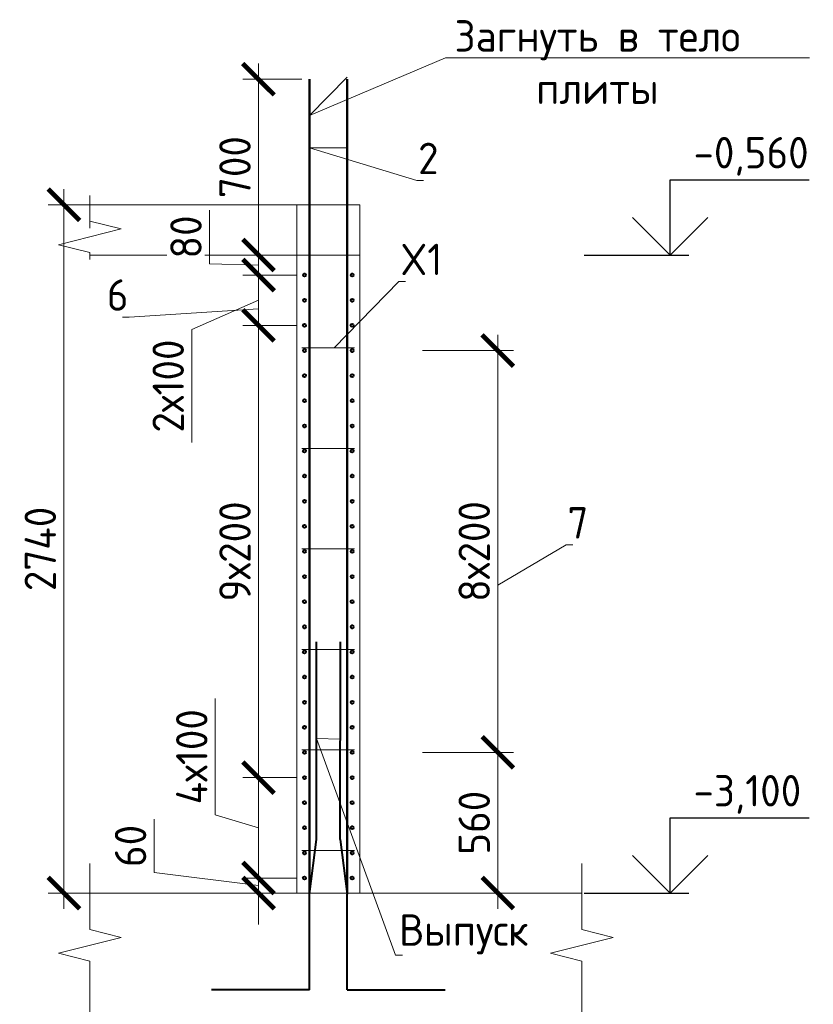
# Model space of a CAD drawing. Header units: millimetres. Extents: x 376598 to 1249954, y -318491 to -22134.
# Tile 197 of 256: x 618506 to 624822, y -59214 to -51375. Entities that reach past the tile are written whole.
import ezdxf
from ezdxf import colors
from ezdxf.entities.mleader import LeaderData, LeaderLine
from ezdxf.math import Vec2, Vec3

# ---------------------------------------------------------------- set-up
doc = ezdxf.new("R2010")
doc.units = ezdxf.units.MM
doc.linetypes.add('01 Штриховая _4 мм_', pattern=[6, 3.5, -2.5])
for name, color, linetype, lineweight in [('AF_Perekritie', 90, 'Continuous', 18), ('AF_Stena', 90, 'Continuous', 18), ('KR_Fundament', 253, 'Continuous', 18), ('Арм_шпильки', 143, 'Continuous', 18), ('Армирование', 3, 'Continuous', 40), ('АрмСтер', 2, 'Continuous', 50), ('подоснова', 151, 'Continuous', 5), ('РАЗМЕРЫ', 1, 'Continuous', 9)]:
    doc.layers.add(name, color=color, linetype=linetype, lineweight=lineweight)
doc.styles.add('GOST-2.304_Type-B', font='GOST_Common.ttf')
doc.dimstyles.new('мой 25', dxfattribs={"dimscale": 100, "dimtxt": 2.5, "dimasz": 2.5, "dimexe": 1.25, "dimexo": 0.625, "dimtad": 1, "dimdec": 0, "dimlfac": 0.5, "dimtxsty": 'GOST-2.304_Type-B', "dimblk": 'ARCHTICK', "dimcen": 2.5, "dimdle": 1.25, "dimaunit": 1, "dimadec": 1, "dimazin": 2, "dimtfac": 1, "dimtdec": 0, "dimtmove": 1, "dimatfit": 3, "dimfxl": 6, "dimfxlon": 1, "dimtfill": 1, "dimlwd": -1, "dimlwe": -1, "dimarcsym": 0})

# ---------------------------------------------------------------- blocks, each defined once
blk = doc.blocks.new('_None')
blk = doc.blocks.new('_ArchTick')
at = {"color": 0, "linetype": 'ByBlock', "const_width": 0.15}
blk.add_lwpolyline([(-0.5, -0.5), (0.5, 0.5)], dxfattribs=at)
blk = doc.blocks.new('*D2147')
at = {"layer": 'DEFPOINTS', "color": 0, "lineweight": 0, "transparency": 16777216}
for p in [(620711.6, -53248.9), (620406.4, -53408.9), (620666, -53408.9)]:
    blk.add_point(p, dxfattribs=at)
at = {"layer": 'РАЗМЕРЫ', "color": 0, "linetype": 'Continuous', "transparency": 16777216}
for p, q in [((620016.5, -53317.6), (620016.5, -52892.6)), ((620406.4, -53123.9), (620406.4, -53533.9)), ((620649.1, -53248.9), (620281.4, -53248.9)), ((620406.4, -53328.9), (620016.5, -53317.6)), ((620603.5, -53408.9), (620281.4, -53408.9))]:
    blk.add_line(p, q, dxfattribs=at)
at = {"layer": 'РАЗМЕРЫ', "color": 0, "transparency": 16777216, "xscale": 250, "yscale": 250, "zscale": 250}
for p, rotation in [((620406.4, -53248.9), 90), ((620406.4, -53408.9), 270)]:
    blk.add_blockref('_ArchTick', p, dxfattribs=dict(at, rotation=rotation))
at = {"layer": 'РАЗМЕРЫ', "color": 0, "lineweight": 0, "transparency": 16777216, "insert": (619829, -53105.1), "char_height": 250, "attachment_point": 5, "rotation": 90, "style": 'GOST-2.304_Type-B', "bg_fill": 3, "box_fill_scale": 1.1, "bg_fill_color": 256, "bg_fill_true_color": 13158600, "bg_fill_transparency": 0}
blk.add_mtext('80', dxfattribs=at)
blk = doc.blocks.new('*D2491')
at = {"layer": 'DEFPOINTS', "color": 0, "lineweight": 0, "transparency": 16777216}
for p in [(620771.6, -57408.9), (620406.4, -58208.9), (620771.6, -58208.9)]:
    blk.add_point(p, dxfattribs=at)
at = {"layer": 'РАЗМЕРЫ', "color": 0, "linetype": 'Continuous', "transparency": 16777216}
for p, q in [((620062.6, -57705.8), (620062.6, -56780.8)), ((620406.4, -57283.9), (620406.4, -58333.9)), ((620709.1, -57408.9), (620281.4, -57408.9)), ((620406.4, -57808.9), (620062.6, -57705.8)), ((620709.1, -58208.9), (620281.4, -58208.9))]:
    blk.add_line(p, q, dxfattribs=at)
at = {"layer": 'РАЗМЕРЫ', "color": 0, "transparency": 16777216, "xscale": 250, "yscale": 250, "zscale": 250}
for p, rotation in [((620406.4, -57408.9), 90), ((620406.4, -58208.9), 270)]:
    blk.add_blockref('_ArchTick', p, dxfattribs=dict(at, rotation=rotation))
at = {"layer": 'РАЗМЕРЫ', "color": 0, "lineweight": 0, "transparency": 16777216, "insert": (619875.1, -57243.3), "char_height": 250, "attachment_point": 5, "rotation": 90, "style": 'GOST-2.304_Type-B', "bg_fill": 3, "box_fill_scale": 1.1, "bg_fill_color": 256, "bg_fill_true_color": 13158600, "bg_fill_transparency": 0}
blk.add_mtext('4х100', dxfattribs=at)
blk = doc.blocks.new('*D2492')
at = {"layer": 'DEFPOINTS', "color": 0, "lineweight": 0, "transparency": 16777216}
for p in [(620771.6, -58208.9), (620406.4, -58328.9), (620711.6, -58328.9)]:
    blk.add_point(p, dxfattribs=at)
at = {"layer": 'РАЗМЕРЫ', "color": 0, "linetype": 'Continuous', "transparency": 16777216}
for p, q in [((619575.4, -58165.8), (619575.4, -57740.8)), ((620406.4, -58208.9), (620406.4, -57958.9)), ((620406.4, -58268.9), (619575.4, -58165.8)), ((620709.1, -58208.9), (620281.4, -58208.9)), ((620406.4, -58208.9), (620406.4, -58328.9)), ((620406.4, -58208.9), (620406.4, -58328.9)), ((620649.1, -58328.9), (620281.4, -58328.9)), ((620406.4, -58328.9), (620406.4, -58578.9))]:
    blk.add_line(p, q, dxfattribs=at)
at = {"layer": 'РАЗМЕРЫ', "color": 0, "transparency": 16777216, "xscale": 250, "yscale": 250, "zscale": 250}
for p, rotation in [((620406.4, -58208.9), 270), ((620406.4, -58328.9), 90)]:
    blk.add_blockref('_ArchTick', p, dxfattribs=dict(at, rotation=rotation))
at = {"layer": 'РАЗМЕРЫ', "color": 0, "lineweight": 0, "transparency": 16777216, "insert": (619387.9, -57953.3), "char_height": 250, "attachment_point": 5, "rotation": 90, "style": 'GOST-2.304_Type-B', "bg_fill": 3, "box_fill_scale": 1.1, "bg_fill_color": 256, "bg_fill_true_color": 13158600, "bg_fill_transparency": 0}
blk.add_mtext('60', dxfattribs=at)
blk = doc.blocks.new('*D2148')
at = {"layer": 'DEFPOINTS', "color": 0, "lineweight": 0, "transparency": 16777216}
for p in [(620406.4, -51848.9), (620812.9, -51848.9), (620599.1, -53248.9)]:
    blk.add_point(p, dxfattribs=at)
at = {"layer": 'РАЗМЕРЫ', "color": 0, "linetype": 'Continuous', "transparency": 16777216}
for p, q in [((620406.4, -53373.9), (620406.4, -51723.9)), ((620750.4, -51848.9), (620281.4, -51848.9)), ((620536.6, -53248.9), (620281.4, -53248.9))]:
    blk.add_line(p, q, dxfattribs=at)
at = {"layer": 'РАЗМЕРЫ', "color": 0, "transparency": 16777216, "xscale": 250, "yscale": 250, "zscale": 250}
for p, rotation in [((620406.4, -51848.9), 90), ((620406.4, -53248.9), 270)]:
    blk.add_blockref('_ArchTick', p, dxfattribs=dict(at, rotation=rotation))
at = {"layer": 'РАЗМЕРЫ', "color": 0, "lineweight": 0, "transparency": 16777216, "insert": (620218.9, -52548.9), "char_height": 250, "attachment_point": 5, "rotation": 90, "style": 'GOST-2.304_Type-B', "bg_fill": 3, "box_fill_scale": 1.1, "bg_fill_color": 256, "bg_fill_true_color": 13158600, "bg_fill_transparency": 0}
blk.add_mtext('700', dxfattribs=at)
blk = doc.blocks.new('*D2149')
at = {"layer": 'DEFPOINTS', "color": 0, "lineweight": 0, "transparency": 16777216}
for p in [(621016.3, -52848.9), (618857.1, -58328.9), (621175.9, -58328.9)]:
    blk.add_point(p, dxfattribs=at)
at = {"layer": 'РАЗМЕРЫ', "color": 0, "linetype": 'Continuous', "transparency": 16777216}
for p, q in [((618857.1, -52723.9), (618857.1, -58453.9)), ((619457.1, -52848.9), (618732.1, -52848.9)), ((619457.1, -58328.9), (618732.1, -58328.9))]:
    blk.add_line(p, q, dxfattribs=at)
at = {"layer": 'РАЗМЕРЫ', "color": 0, "transparency": 16777216, "xscale": 250, "yscale": 250, "zscale": 250}
for p, rotation in [((618857.1, -52848.9), 90), ((618857.1, -58328.9), 270)]:
    blk.add_blockref('_ArchTick', p, dxfattribs=dict(at, rotation=rotation))
at = {"layer": 'РАЗМЕРЫ', "color": 0, "lineweight": 0, "transparency": 16777216, "insert": (618669.6, -55588.9), "char_height": 250, "attachment_point": 5, "rotation": 90, "style": 'GOST-2.304_Type-B', "bg_fill": 3, "box_fill_scale": 1.1, "bg_fill_color": 256, "bg_fill_true_color": 13158600, "bg_fill_transparency": 0}
blk.add_mtext('2740', dxfattribs=at)
blk = doc.blocks.new('*D2493')
at = {"layer": 'DEFPOINTS', "color": 0, "lineweight": 0, "transparency": 16777216}
for p in [(620406.4, -53808.9), (620771.6, -53808.9), (620771.6, -57408.9)]:
    blk.add_point(p, dxfattribs=at)
at = {"layer": 'РАЗМЕРЫ', "color": 0, "linetype": 'Continuous', "transparency": 16777216}
for p, q in [((620406.4, -57533.9), (620406.4, -53683.9)), ((620709.1, -53808.9), (620281.4, -53808.9)), ((620709.1, -57408.9), (620281.4, -57408.9))]:
    blk.add_line(p, q, dxfattribs=at)
at = {"layer": 'РАЗМЕРЫ', "color": 0, "transparency": 16777216, "xscale": 250, "yscale": 250, "zscale": 250}
for p, rotation in [((620406.4, -53808.9), 90), ((620406.4, -57408.9), 270)]:
    blk.add_blockref('_ArchTick', p, dxfattribs=dict(at, rotation=rotation))
at = {"layer": 'РАЗМЕРЫ', "color": 0, "lineweight": 0, "transparency": 16777216, "insert": (620218.9, -55608.9), "char_height": 250, "attachment_point": 5, "rotation": 90, "style": 'GOST-2.304_Type-B', "bg_fill": 3, "box_fill_scale": 1.1, "bg_fill_color": 256, "bg_fill_true_color": 13158600, "bg_fill_transparency": 0}
blk.add_mtext('9х200', dxfattribs=at)
blk = doc.blocks.new('*D2134')
at = {"layer": 'DEFPOINTS', "color": 0, "lineweight": 0, "transparency": 16777216}
for p in [(620771.6, -53408.9), (620406.4, -53808.9), (620669.6, -53808.9)]:
    blk.add_point(p, dxfattribs=at)
at = {"layer": 'РАЗМЕРЫ', "color": 0, "linetype": 'Continuous', "transparency": 16777216}
for p, q in [((620406.4, -53283.9), (620406.4, -53933.9)), ((620709.1, -53408.9), (620281.4, -53408.9)), ((620406.4, -53608.9), (619875.1, -53842.2)), ((619875.1, -53842.2), (619875.1, -54742.2)), ((620607.1, -53808.9), (620281.4, -53808.9))]:
    blk.add_line(p, q, dxfattribs=at)
at = {"layer": 'РАЗМЕРЫ', "color": 0, "transparency": 16777216, "xscale": 250, "yscale": 250, "zscale": 250}
for p, rotation in [((620406.4, -53408.9), 90), ((620406.4, -53808.9), 270)]:
    blk.add_blockref('_ArchTick', p, dxfattribs=dict(at, rotation=rotation))
at = {"layer": 'РАЗМЕРЫ', "color": 0, "lineweight": 0, "transparency": 16777216, "insert": (619687.6, -54292.2), "char_height": 250, "attachment_point": 5, "rotation": 90, "style": 'GOST-2.304_Type-B', "bg_fill": 3, "box_fill_scale": 1.1, "bg_fill_color": 256, "bg_fill_true_color": 13158600, "bg_fill_transparency": 0}
blk.add_mtext('2х100', dxfattribs=at)
blk = doc.blocks.new('*D2494')
at = {"layer": 'DEFPOINTS', "color": 0, "lineweight": 0, "transparency": 16777216}
for p in [(621151.6, -54008.9), (622310.8, -54008.9), (621151.6, -57208.9)]:
    blk.add_point(p, dxfattribs=at)
at = {"layer": 'РАЗМЕРЫ', "color": 0, "linetype": 'Continuous', "transparency": 16777216}
for p, q in [((622310.8, -57333.9), (622310.8, -53883.9)), ((621710.8, -54008.9), (622435.8, -54008.9)), ((621710.8, -57208.9), (622435.8, -57208.9))]:
    blk.add_line(p, q, dxfattribs=at)
at = {"layer": 'РАЗМЕРЫ', "color": 0, "transparency": 16777216, "xscale": 250, "yscale": 250, "zscale": 250}
for p, rotation in [((622310.8, -54008.9), 90), ((622310.8, -57208.9), 270)]:
    blk.add_blockref('_ArchTick', p, dxfattribs=dict(at, rotation=rotation))
at = {"layer": 'РАЗМЕРЫ', "color": 0, "lineweight": 0, "transparency": 16777216, "insert": (622123.3, -55608.9), "char_height": 250, "attachment_point": 5, "rotation": 90, "style": 'GOST-2.304_Type-B', "bg_fill": 3, "box_fill_scale": 1.1, "bg_fill_color": 256, "bg_fill_true_color": 13158600, "bg_fill_transparency": 0}
blk.add_mtext('8х200', dxfattribs=at)
blk = doc.blocks.new('*D2495')
at = {"layer": 'DEFPOINTS', "color": 0, "lineweight": 0, "transparency": 16777216}
for p in [(621151.6, -57208.9), (622057.8, -58328.9), (622310.8, -58328.9)]:
    blk.add_point(p, dxfattribs=at)
at = {"layer": 'РАЗМЕРЫ', "color": 0, "linetype": 'Continuous', "transparency": 16777216}
for p, q in [((622310.8, -57083.9), (622310.8, -58453.9)), ((621710.8, -57208.9), (622435.8, -57208.9)), ((622120.3, -58328.9), (622435.8, -58328.9))]:
    blk.add_line(p, q, dxfattribs=at)
at = {"layer": 'РАЗМЕРЫ', "color": 0, "transparency": 16777216, "xscale": 250, "yscale": 250, "zscale": 250}
for p, rotation in [((622310.8, -57208.9), 90), ((622310.8, -58328.9), 270)]:
    blk.add_blockref('_ArchTick', p, dxfattribs=dict(at, rotation=rotation))
at = {"layer": 'РАЗМЕРЫ', "color": 0, "lineweight": 0, "transparency": 16777216, "insert": (622123.3, -57768.9), "char_height": 250, "attachment_point": 5, "rotation": 90, "style": 'GOST-2.304_Type-B', "bg_fill": 3, "box_fill_scale": 1.1, "bg_fill_color": 256, "bg_fill_true_color": 13158600, "bg_fill_transparency": 0}
blk.add_mtext('560', dxfattribs=at)

msp = doc.modelspace()

# ---------------------------------------------------------------- linework, layer by layer
for points in [[(623682.5, -52648.9), (624787.8, -52648.9)], [(623682.5, -53248.9), (623682.5, -52648.9)], [(623982.5, -52948.9), (623682.5, -53248.9), (623382.5, -52948.9)], [(622997.9, -53248.9), (623832.5, -53248.9)], [(623682.5, -57728.9), (624787.8, -57728.9)], [(623682.5, -58328.9), (623682.5, -57728.9)], [(623982.5, -58028.9), (623682.5, -58328.9), (623382.5, -58028.9)], [(622997.9, -58328.9), (623832.5, -58328.9)]]:
    msp.add_lwpolyline(points)
at = {"layer": 'AF_Perekritie', "linetype": '01 Штриховая _4 мм_', "lineweight": 9}
for p, q in [((621211.6, -52848.9), (619063.1, -52848.9)), ((619063.1, -53248.9), (621211.6, -53248.9))]:
    msp.add_line(p, q, dxfattribs=at)
at = {"layer": 'AF_Stena', "lineweight": 20}
for p, q in [((620711.6, -52848.9), (620711.6, -58328.9)), ((621211.6, -58328.9), (621211.6, -52848.9)), ((620711.6, -58328.9), (621211.6, -58328.9))]:
    msp.add_line(p, q, dxfattribs=at)
for points in [[(619063.1, -52923.9), (619063.1, -52773.9)], [(619063.1, -52883.9), (619063.1, -53033.9)], [(619063.1, -52923.9), (619063.1, -52978.9)], [(619063.1, -52978.9), (619313.1, -53041.4)], [(619313.1, -53041.4), (618813.1, -53166.4)], [(618813.1, -53166.4), (619063.1, -53228.9)], [(619063.1, -53228.9), (619063.1, -53283.9)], [(619063.1, -58564.8), (619063.1, -58093)], [(622979.5, -58564.8), (622979.5, -58093)], [(619063.1, -58564.8), (619063.1, -58619.8)], [(619063.1, -58619.8), (619313.1, -58682.3)], [(622979.5, -58564.8), (622979.5, -58619.8)], [(622979.5, -58619.8), (623229.5, -58682.3)], [(619313.1, -58682.3), (618813.1, -58807.3)], [(623229.5, -58682.3), (622729.5, -58807.3)], [(618813.1, -58807.3), (619063.1, -58869.8)], [(619063.1, -58869.8), (619063.1, -58924.8)], [(622729.5, -58807.3), (622979.5, -58869.8)], [(622979.5, -58869.8), (622979.5, -58924.8)], [(619063.1, -58924.8), (619063.1, -59468.9)], [(622979.5, -58924.8), (622979.5, -59468.9)]]:
    msp.add_lwpolyline(points, dxfattribs=at)
at = {"layer": 'KR_Fundament', "lineweight": 9}
msp.add_line((622979.5, -58328.9), (619063.1, -58328.9), dxfattribs=at)
at = {"layer": 'Армирование', "ltscale": 100}
for p, q in [((620866.6, -57901.5), (620866.9, -56328.4)), ((621057.3, -57901.5), (621057.6, -56328.4)), ((620812.6, -58336.1), (620866.6, -57901.5)), ((621057.3, -57901.5), (621111.3, -58336.1)), ((620812.9, -59099.5), (620812.6, -58336.1)), ((621111.6, -59099.5), (621111.3, -58336.1)), ((620813.2, -59099.6), (620031.7, -59099.3)), ((621111.6, -59099.5), (621893.2, -59099.2))]:
    msp.add_line(p, q, dxfattribs=at)
for centre in [(620771.6, -53408.9), (621151.6, -53408.9), (620771.6, -53808.9), (621151.6, -53808.9), (620771.6, -54208.9), (621151.6, -54208.9), (620771.6, -54608.9), (621151.6, -54608.9), (620771.6, -55008.9), (621151.6, -55008.9), (620771.6, -55408.9), (621151.6, -55408.9), (620771.6, -55808.9), (621151.6, -55808.9), (620771.6, -56208.9), (621151.6, -56208.9), (620771.6, -56608.9), (621151.6, -56608.9), (620771.6, -57008.9), (621151.6, -57008.9), (620771.6, -57408.9), (621151.6, -57408.9), (620771.6, -57808.9), (621151.6, -57808.9), (620771.6, -58208.9), (621151.6, -58208.9)]:
    msp.add_circle(centre, 12, dxfattribs=at)
at = {"layer": 'АрмСтер', "ltscale": 15}
for p, q in [((620812.9, -58328.9), (620812.9, -51848.9)), ((621111.3, -58328.9), (621111.3, -51848.9))]:
    msp.add_line(p, q, dxfattribs=at)

# ---------------------------------------------------------------- texts
at = {"style": 'GOST-2.304_Type-B'}
for s, p in [('-0,560', (623868.4, -52558.9)), ('-3,100', (623868.4, -57638.9))]:
    msp.add_text(s, height=250, dxfattribs=at).set_placement(p)

# ---------------------------------------------------------------- leaders
at = {"layer": 'подоснова'}
ml = msp.add_multileader_mtext('Standard', dxfattribs=at)
ml.set_content('Загнуть в тело плиты', color=256, style='GOST-2.304_Type-B')
ml.set_leader_properties(color=256, linetype='ByLayer', lineweight=15)
ml.set_arrow_properties(name='NONE')
ml.build(insert=Vec2(0, 0))
ml.multileader.update_dxf_attribs({"text_left_attachment_type": 6, "text_right_attachment_type": 6, "dogleg_length": 10, "arrow_head_size": 18})
ctx = ml.context
ctx.base_point, ctx.char_height, ctx.arrow_head_size, ctx.landing_gap_size, ctx.plane_origin = Vec3(621904.3, -51679.6), 250, 18, 20, Vec3(625322.5, -50229.1)
ctx.left_attachment, ctx.right_attachment, ctx.text_align_type = 6, 6, 1
notes = []
notes.append((ctx, [(1, (1, 1, 0), (621894.3, -51679.6), (1, 0), 10, [(0, [(621111.3, -51833.8), (620812.9, -52138.3)], 0, [])])]))
ctx.mtext.insert, ctx.mtext.width, ctx.mtext.alignment, ctx.mtext.flow_direction = Vec3(623103.7, -51379.6), 2840.037, 2, 5
ml = msp.add_multileader_mtext('Standard', dxfattribs=at)
ml.set_content('2', color=256, style='GOST-2.304_Type-B')
ml.set_leader_properties(color=256, linetype='ByLayer', lineweight=15)
ml.set_arrow_properties(name='NONE')
ml.build(insert=Vec2(0, 0))
ml.multileader.update_dxf_attribs({"text_left_attachment_type": 6, "text_right_attachment_type": 6, "dogleg_length": 10, "arrow_head_size": 18})
ctx = ml.context
ctx.base_point, ctx.char_height, ctx.arrow_head_size, ctx.landing_gap_size, ctx.plane_origin = Vec3(621675.2, -52654.6), 250, 18, 20, Vec3(620458.3, -51342.1)
ctx.left_attachment, ctx.right_attachment, ctx.text_align_type = 6, 6, 1
notes.append((ctx, [(0, (1, 1, 0), (621665.2, -52654.6), (1, 0), 10, [(1, [(621111.3, -52394.6), (620812.9, -52396.4)], 0, [])])]))
ctx.mtext.insert, ctx.mtext.width, ctx.mtext.alignment, ctx.mtext.flow_direction = Vec3(621757.7, -52354.6), 22.898, 2, 5
ml = msp.add_multileader_mtext('Standard', dxfattribs=at)
ml.set_content('Выпуск', color=256, style='GOST-2.304_Type-B')
ml.set_leader_properties(color=256, linetype='ByLayer', lineweight=15)
ml.set_arrow_properties(name='NONE')
ml.build(insert=Vec2(0, 0))
ml.multileader.update_dxf_attribs({"text_left_attachment_type": 6, "text_right_attachment_type": 6, "dogleg_length": 10, "arrow_head_size": 18})
ctx = ml.context
ctx.base_point, ctx.char_height, ctx.arrow_head_size, ctx.landing_gap_size, ctx.plane_origin = Vec3(621507.9, -58823.1), 250, 18, 20, Vec3(620350.9, -55861)
ctx.left_attachment, ctx.right_attachment, ctx.text_align_type = 6, 6, 1
notes.append((ctx, [(0, (1, 1, 0), (621497.9, -58823.1), (1, 0), 10, [(1, [(621057.3, -57102.2), (620866.7, -57098.9)], 0, [])])]))
ctx.mtext.insert, ctx.mtext.width, ctx.mtext.alignment, ctx.mtext.flow_direction = Vec3(622040.4, -58498.1), 22.898, 2, 5
for ctx, leaders in notes:
    for number, flags, end, landing, length, lines in leaders:
        leader = LeaderData()
        leader.index, (leader.has_last_leader_line, leader.has_dogleg_vector, leader.attachment_direction) = number, flags
        leader.last_leader_point, leader.dogleg_vector, leader.dogleg_length = Vec3(end), Vec3(landing), length
        for number, points, colour, breaks in lines:
            line = LeaderLine()
            line.index, line.vertices, line.color, line.breaks = number, Vec3.list(points), colors.encode_raw_color(colour), breaks
            leader.lines.append(line)
        ctx.leaders.append(leader)

# ---------------------------------------------------------------- next in the draw order: dimensions: what is measured, and where the dimension line sits
at = {"layer": 'РАЗМЕРЫ', "lineweight": 0}
dim = msp.add_linear_dim(base=(620406.4, -53408.9), p1=(620711.6, -53248.9), p2=(620666, -53408.9), angle=90, dimstyle='мой 25', dxfattribs=at)
dim.commit()
dim.dimension.update_dxf_attribs({"geometry": '*D2147', "text_midpoint": (620016.5, -53255.1), "dimtype": 160})
dim = msp.add_linear_dim(base=(620406.4, -58208.9), p1=(620771.6, -57408.9), p2=(620771.6, -58208.9), angle=90, text='4х100', dimstyle='мой 25', dxfattribs=at)
dim.commit()
dim.dimension.update_dxf_attribs({"geometry": '*D2491', "text_midpoint": (619875.1, -57643.3)})

# ---------------------------------------------------------------- next in the draw order: dimensions: what is measured, and where the dimension line sits
dim = msp.add_linear_dim(base=(620406.4, -51848.9), p1=(620599.1, -53248.9), p2=(620812.9, -51848.9), angle=90, dimstyle='мой 25', dxfattribs=at)
dim.commit()
dim.dimension.update_dxf_attribs({"geometry": '*D2148', "text_midpoint": (620218.9, -52548.9)})
dim = msp.add_linear_dim(base=(620406.4, -58328.9), p1=(620771.6, -58208.9), p2=(620711.6, -58328.9), angle=90, dimstyle='мой 25', dxfattribs=at)
dim.commit()
dim.dimension.update_dxf_attribs({"geometry": '*D2492', "text_midpoint": (619575.4, -58103.3), "dimtype": 160})

# ---------------------------------------------------------------- next in the draw order: dimensions: what is measured, and where the dimension line sits
dim = msp.add_linear_dim(base=(618857.1, -58328.9), p1=(621016.3, -52848.9), p2=(621175.9, -58328.9), angle=90, dimstyle='мой 25', dxfattribs=at)
dim.commit()
dim.dimension.update_dxf_attribs({"geometry": '*D2149', "text_midpoint": (618669.6, -55588.9)})

# ---------------------------------------------------------------- next in the draw order: linework, layer by layer
at = {"layer": 'Армирование', "ltscale": 100}
for centre in [(620771.6, -53608.9), (621151.6, -53608.9), (621151.6, -54008.9), (621151.6, -54408.9), (621151.6, -54808.9), (621151.6, -55208.9), (621151.6, -55608.9), (621151.6, -56008.9), (621151.6, -56408.9), (621151.6, -56808.9), (621151.6, -57208.9), (620771.6, -57608.9), (621151.6, -57608.9), (620771.6, -58008.9), (621151.6, -58008.9)]:
    msp.add_circle(centre, 12, dxfattribs=at)

# ---------------------------------------------------------------- next in the draw order: dimensions: what is measured, and where the dimension line sits
at = {"layer": 'РАЗМЕРЫ', "lineweight": 0}
dim = msp.add_linear_dim(base=(620406.4, -53808.9), p1=(620771.6, -57408.9), p2=(620771.6, -53808.9), angle=90, text='9х200', dimstyle='мой 25', dxfattribs=at)
dim.commit()
dim.dimension.update_dxf_attribs({"geometry": '*D2493', "text_midpoint": (620218.9, -55608.9)})

# ---------------------------------------------------------------- next in the draw order: linework, layer by layer
at = {"layer": 'Армирование', "ltscale": 100}
for centre in [(620771.6, -54808.9), (620771.6, -55208.9), (620771.6, -55608.9), (620771.6, -56008.9), (620771.6, -56408.9), (620771.6, -56808.9), (620771.6, -57208.9)]:
    msp.add_circle(centre, 12, dxfattribs=at)

# ---------------------------------------------------------------- next in the draw order: dimensions: what is measured, and where the dimension line sits
at = {"layer": 'РАЗМЕРЫ', "lineweight": 0}
dim = msp.add_linear_dim(base=(620406.4, -53808.9), p1=(620771.6, -53408.9), p2=(620669.6, -53808.9), angle=90, text='2х100', dimstyle='мой 25', dxfattribs=at)
dim.commit()
dim.dimension.update_dxf_attribs({"geometry": '*D2134', "text_midpoint": (619875.1, -53904.7), "dimtype": 160})
dim = msp.add_linear_dim(base=(622310.8, -54008.9), p1=(621151.6, -57208.9), p2=(621151.6, -54008.9), angle=90, text='8х200', dimstyle='мой 25', dxfattribs=at)
dim.commit()
dim.dimension.update_dxf_attribs({"geometry": '*D2494', "text_midpoint": (622123.3, -55608.9)})

# ---------------------------------------------------------------- next in the draw order: linework, layer by layer
at = {"layer": 'Арм_шпильки'}
for p, q in [((620751.6, -53988.9), (621171.6, -53988.9)), ((620751.6, -54788.9), (621171.6, -54788.9)), ((620751.6, -55588.9), (621171.6, -55588.9)), ((620751.6, -56388.9), (621171.6, -56388.9))]:
    msp.add_line(p, q, dxfattribs=at)
at = {"layer": 'Армирование', "ltscale": 100}
for centre in [(620771.6, -54008.9), (620771.6, -54408.9)]:
    msp.add_circle(centre, 12, dxfattribs=at)

# ---------------------------------------------------------------- next in the draw order: dimensions: what is measured, and where the dimension line sits
at = {"layer": 'РАЗМЕРЫ', "lineweight": 0}
dim = msp.add_linear_dim(base=(622310.8, -58328.9), p1=(621151.6, -57208.9), p2=(622057.8, -58328.9), angle=90, dimstyle='мой 25', dxfattribs=at)
dim.commit()
dim.dimension.update_dxf_attribs({"geometry": '*D2495', "text_midpoint": (622123.3, -57768.9)})

# ---------------------------------------------------------------- next in the draw order: leaders
at = {"layer": 'подоснова'}
ml = msp.add_multileader_mtext('Standard', dxfattribs=at)
ml.set_content('X1', color=256, style='GOST-2.304_Type-B')
ml.set_leader_properties(color=256, linetype='ByLayer', lineweight=15)
ml.set_arrow_properties(name='NONE')
ml.build(insert=Vec2(0, 0))
ml.multileader.update_dxf_attribs({"text_left_attachment_type": 6, "text_right_attachment_type": 6, "dogleg_length": 10, "arrow_head_size": 18})
ctx = ml.context
ctx.base_point, ctx.char_height, ctx.arrow_head_size, ctx.landing_gap_size, ctx.plane_origin = Vec3(621532, -53459), 250, 18, 20, Vec3(620537.5, -52686.9)
ctx.left_attachment, ctx.right_attachment, ctx.text_align_type = 6, 6, 1
notes = []
notes.append((ctx, [(0, (1, 1, 0), (621522, -53459), (1, 0), 10, [(0, [(621008.3, -53988.9)], 0, [])])]))
ctx.mtext.insert, ctx.mtext.width, ctx.mtext.alignment, ctx.mtext.flow_direction = Vec3(621702, -53159), 22.898, 2, 5
ml = msp.add_multileader_mtext('Standard', dxfattribs=at)
ml.set_content('6', color=256, style='GOST-2.304_Type-B')
ml.set_leader_properties(color=256, linetype='ByLayer', lineweight=15)
ml.set_arrow_properties(name='NONE')
ml.build(insert=Vec2(0, 0))
ml.multileader.update_dxf_attribs({"text_left_attachment_type": 6, "text_right_attachment_type": 6, "dogleg_length": 10, "arrow_head_size": 18})
ctx = ml.context
ctx.base_point, ctx.char_height, ctx.arrow_head_size, ctx.landing_gap_size, ctx.plane_origin = Vec3(619202.6, -53742.5), 250, 18, 20, Vec3(620076.5, -52584.3)
ctx.left_attachment, ctx.right_attachment, ctx.text_align_type = 6, 6, 1
notes.append((ctx, [(1, (1, 1, 0), (619377.6, -53742.5), (-1, 0), 10, [(0, [(620406.4, -53677.6)], 0, [])])]))
ctx.mtext.insert, ctx.mtext.width, ctx.mtext.alignment, ctx.mtext.flow_direction = Vec3(619285.1, -53442.5), 22.898, 2, 5
ml = msp.add_multileader_mtext('Standard', dxfattribs=at)
ml.set_content('7', color=256, style='GOST-2.304_Type-B')
ml.set_leader_properties(color=256, linetype='ByLayer', lineweight=15)
ml.set_arrow_properties(name='NONE')
ml.build(insert=Vec2(0, 0))
ml.multileader.update_dxf_attribs({"text_left_attachment_type": 6, "text_right_attachment_type": 6, "dogleg_length": 10, "arrow_head_size": 18})
ctx = ml.context
ctx.base_point, ctx.char_height, ctx.arrow_head_size, ctx.landing_gap_size, ctx.plane_origin = Vec3(622865.8, -55556), 250, 18, 20, Vec3(621871.3, -54783.8)
ctx.left_attachment, ctx.right_attachment, ctx.text_align_type = 6, 6, 1
notes.append((ctx, [(0, (1, 1, 0), (622855.8, -55556), (1, 0), 10, [(0, [(622310.8, -55877.2)], 0, [])])]))
ctx.mtext.insert, ctx.mtext.width, ctx.mtext.alignment, ctx.mtext.flow_direction = Vec3(622948.4, -55256), 22.898, 2, 5
for ctx, leaders in notes:
    for number, flags, end, landing, length, lines in leaders:
        leader = LeaderData()
        leader.index, (leader.has_last_leader_line, leader.has_dogleg_vector, leader.attachment_direction) = number, flags
        leader.last_leader_point, leader.dogleg_vector, leader.dogleg_length = Vec3(end), Vec3(landing), length
        for number, points, colour, breaks in lines:
            line = LeaderLine()
            line.index, line.vertices, line.color, line.breaks = number, Vec3.list(points), colors.encode_raw_color(colour), breaks
            leader.lines.append(line)
        ctx.leaders.append(leader)

# ---------------------------------------------------------------- next in the draw order: linework, layer by layer
at = {"layer": 'Арм_шпильки'}
for p, q in [((620751.6, -57188.9), (621171.6, -57188.9)), ((620751.6, -57988.9), (621171.6, -57988.9))]:
    msp.add_line(p, q, dxfattribs=at)

doc.saveas('drawing.dxf')
